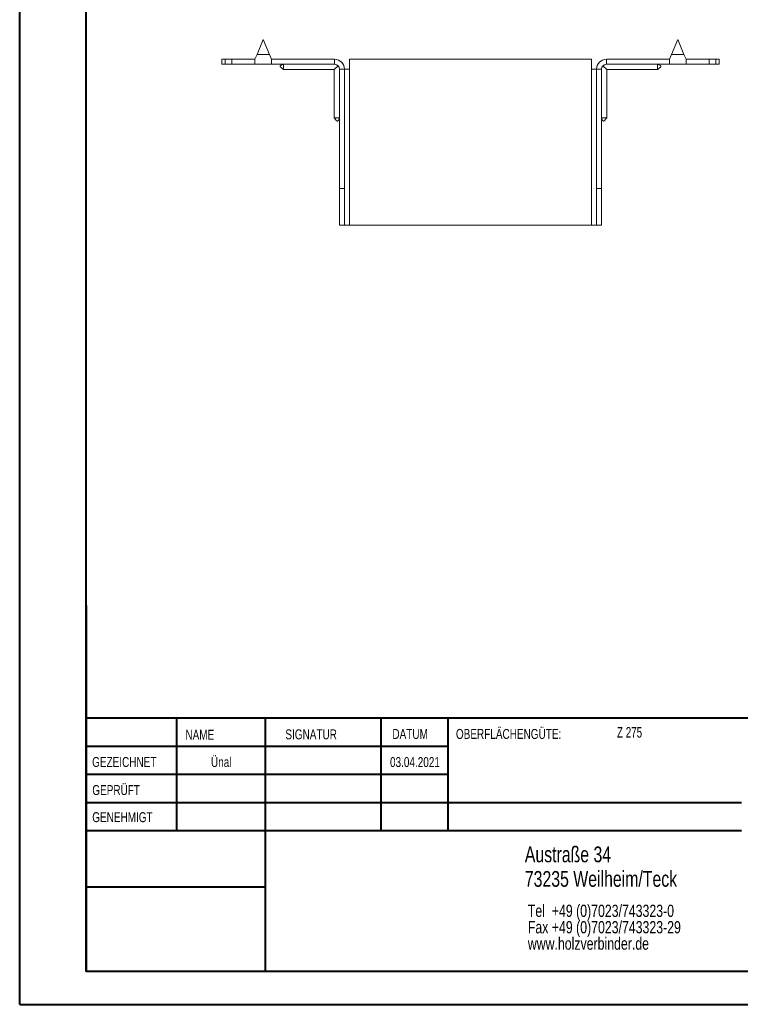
# Model space of a CAD drawing. Header units: millimetres. Extents: x 0 to 210, y 0 to 297.
# Tile 1 of 4: x 0 to 109, y 0 to 149. Entities that reach past the tile are written whole.
import ezdxf

# ---------------------------------------------------------------- set-up
doc = ezdxf.new("R2010")
doc.units = ezdxf.units.MM
doc.styles.add('SLDTEXTSTYLE0', font='TXT', dxfattribs={"width": 0.75})
doc.styles.add('SLDTEXTSTYLE2', font='TXT', dxfattribs={"width": 0.7})

# ---------------------------------------------------------------- blocks, each defined once
blk = doc.blocks.new('SW_NOTE_0')
at = {"color": 0, "linetype": 'Continuous', "lineweight": 0, "char_height": 1.8521, "attachment_point": 1, "style": 'SLDTEXTSTYLE0'}
for s, insert in [('Tel  +49 (0)7023/743323-0', (0, 2.39)), ('Fax +49 (0)7023/743323-29', (0, -0.08)), ('www.holzverbinder.de', (0, -2.55))]:
    blk.add_mtext(s, dxfattribs=dict(at, insert=insert))

msp = doc.modelspace()

# ---------------------------------------------------------------- linework, layer by layer
at = {"color": 7, "linetype": 'Continuous', "lineweight": 40}
for p, q in [((0.08, 0.21), (0.08, 297.21)), ((10.08, 5.21), (10.08, 292.21)), ((10.11, 60.37), (10.11, 5.12)), ((205.08, 43.37), (10.11, 43.37)), ((23.71, 43.37), (23.71, 26.37)), ((37.1, 43.37), (37.1, 5.12)), ((54.51, 43.37), (54.51, 26.37)), ((64.71, 26.37), (64.71, 43.37)), ((64.71, 39.1), (10.11, 39.1)), ((64.71, 34.87), (10.11, 34.87)), ((108.91, 30.62), (10.11, 30.62)), ((108.91, 26.37), (10.11, 26.37)), ((37.1, 17.87), (10.11, 17.87)), ((10.11, 13.71), (10.08, 13.71)), ((10.11, 9.46), (10.08, 9.46)), ((10.08, 5.21), (205.08, 5.21)), ((0.08, 0.21), (210.08, 0.21))]:
    msp.add_line(p, q, dxfattribs=at)
at = {"color": 7, "linetype": 'Continuous', "lineweight": 15}
for p, q in [((36.81, 145.74), (35.87, 143.49)), ((37.74, 143.49), (36.81, 145.74)), ((99.31, 145.74), (98.37, 143.49)), ((100.24, 143.49), (99.31, 145.74)), ((30.56, 142.74), (30.56, 141.99)), ((30.56, 142.74), (31.06, 142.74)), ((31.06, 142.74), (31.06, 141.99)), ((31.06, 142.74), (32.06, 142.74)), ((32.06, 141.99), (32.06, 142.74)), ((35.56, 142.74), (32.06, 142.74)), ((35.87, 143.49), (35.56, 142.74)), ((35.56, 142.74), (35.56, 141.99)), ((35.87, 143.49), (37.74, 143.49)), ((38.06, 142.74), (37.74, 143.49)), ((47.56, 142.74), (38.06, 142.74)), ((38.06, 141.99), (38.06, 142.74)), ((47.56, 141.99), (47.56, 142.74)), ((49.81, 141.24), (49.81, 142.74)), ((86.31, 142.74), (49.81, 142.74)), ((86.31, 142.74), (86.31, 141.24)), ((88.56, 141.99), (88.56, 142.74)), ((88.56, 142.74), (98.06, 142.74)), ((98.37, 143.49), (98.06, 142.74)), ((98.06, 142.74), (98.06, 141.99)), ((98.37, 143.49), (100.24, 143.49)), ((100.56, 142.74), (100.24, 143.49)), ((100.56, 142.74), (104.06, 142.74)), ((100.56, 141.99), (100.56, 142.74)), ((104.06, 141.99), (104.06, 142.74)), ((104.06, 142.74), (105.06, 142.74)), ((105.06, 141.99), (105.06, 142.74)), ((105.06, 142.74), (105.56, 142.74)), ((105.56, 141.99), (105.56, 142.74)), ((31.06, 141.99), (30.56, 141.99)), ((32.06, 141.99), (31.06, 141.99)), ((35.56, 141.99), (32.06, 141.99)), ((35.56, 141.99), (38.06, 141.99)), ((47.56, 141.99), (38.06, 141.99)), ((39.86, 141.19), (47.51, 141.19)), ((47.51, 141.19), (48.09, 141.77)), ((47.51, 141.19), (47.51, 133.93)), ((48.31, 141.24), (49.06, 141.24)), ((48.31, 123.24), (48.31, 141.24)), ((49.06, 123.24), (49.06, 141.24)), ((49.06, 141.24), (49.81, 141.24)), ((49.81, 117.74), (49.81, 141.24)), ((86.31, 141.24), (86.31, 117.74)), ((86.31, 141.24), (87.06, 141.24)), ((87.81, 141.24), (87.06, 141.24)), ((87.06, 123.24), (87.06, 141.24)), ((87.81, 123.24), (87.81, 141.24)), ((88.03, 141.77), (88.61, 141.19)), ((88.56, 141.99), (98.06, 141.99)), ((88.61, 141.19), (96.26, 141.19)), ((88.61, 133.93), (88.61, 141.19)), ((98.06, 141.99), (100.56, 141.99)), ((100.56, 141.99), (104.06, 141.99)), ((105.06, 141.99), (104.06, 141.99)), ((105.56, 141.99), (105.06, 141.99)), ((49.06, 123.24), (48.31, 123.24)), ((48.31, 117.74), (48.31, 123.24)), ((49.06, 117.74), (49.06, 123.24)), ((87.06, 123.24), (87.81, 123.24)), ((87.06, 117.74), (87.06, 123.24)), ((87.81, 117.74), (87.81, 123.24)), ((48.31, 117.74), (49.06, 117.74)), ((49.06, 117.74), (49.81, 117.74)), ((86.31, 117.74), (49.81, 117.74)), ((86.31, 117.74), (87.06, 117.74)), ((87.06, 117.74), (87.81, 117.74))]:
    msp.add_line(p, q, dxfattribs=at)
at = {"color": 7, "linetype": 'Continuous', "lineweight": 0}
for p, q in [((64.71, 39.12), (10.11, 39.12)), ((23.71, 5.21), (23.71, 5.12)), ((54.51, 5.21), (54.51, 5.12))]:
    msp.add_line(p, q, dxfattribs=at)
at = {"color": 7, "linetype": 'Continuous', "lineweight": 15}
for centre, radius, start, end in [((47.56, 141.24), 1.5, 0, 90), ((88.56, 141.24), 1.5, 90, 180), ((47.56, 141.24), 0.75, 0, 90), ((88.56, 141.24), 0.75, 90, 180)]:
    msp.add_arc(centre, radius, start, end, dxfattribs=at)
for points, knots in [([(39.86, 141.99), (39.74, 141.95), (39.57, 141.89), (39.4, 141.79), (39.36, 141.72), (39.35, 141.69), (39.35, 141.65), (39.37, 141.61), (39.44, 141.53), (39.61, 141.4), (39.76, 141.27), (39.86, 141.18)], [0, 0, 0, 0, 0.285501, 0.392615, 0.433608, 0.452355, 0.47104, 0.511905, 0.562272, 0.6953, 1, 1, 1, 1]), ([(39.86, 141.99), (39.86, 141.91), (39.86, 141.72), (39.86, 141.45), (39.86, 141.26), (39.86, 141.18), (39.86, 141.2), (39.86, 141.2)], [0, 0, 0, 0, 0.1769989, 0.4375318, 0.6980723, 0.958616, 1, 1, 1, 1]), ([(96.25, 141.18), (96.34, 141.26), (96.46, 141.37), (96.64, 141.5), (96.73, 141.59), (96.76, 141.65), (96.76, 141.69), (96.75, 141.72), (96.72, 141.77), (96.57, 141.89), (96.4, 141.95), (96.26, 141.99)], [0, 0, 0, 0, 0.256731, 0.386951, 0.489173, 0.528771, 0.547318, 0.566205, 0.608673, 0.662214, 1, 1, 1, 1]), ([(96.26, 141.99), (96.26, 141.91), (96.26, 141.72), (96.26, 141.45), (96.26, 141.26), (96.26, 141.18), (96.26, 141.2), (96.26, 141.2)], [0, 0, 0, 0, 0.176999, 0.437532, 0.698072, 0.958616, 1, 1, 1, 1]), ([(47.5, 133.93), (47.57, 133.85), (47.69, 133.72), (47.81, 133.54), (47.9, 133.45), (47.97, 133.43), (48, 133.43), (48.04, 133.43), (48.08, 133.46), (48.21, 133.61), (48.26, 133.78), (48.31, 133.93)], [0, 0, 0, 0, 0.256731, 0.386951, 0.489173, 0.528771, 0.547318, 0.566205, 0.608673, 0.662214, 1, 1, 1, 1]), ([(47.51, 133.93), (47.52, 133.93), (47.53, 133.93), (47.7, 133.93), (47.92, 133.93), (48.13, 133.93), (48.25, 133.93), (48.31, 133.93)], [0, 0, 0, 0, 0.217783, 0.478083, 0.738383, 0.867316, 1, 1, 1, 1]), ([(87.81, 133.93), (87.85, 133.81), (87.9, 133.64), (88.01, 133.48), (88.07, 133.43), (88.11, 133.43), (88.14, 133.43), (88.19, 133.44), (88.27, 133.51), (88.4, 133.68), (88.53, 133.83), (88.61, 133.93)], [0, 0, 0, 0, 0.285501, 0.392615, 0.433608, 0.452355, 0.47104, 0.511905, 0.562272, 0.6953, 1, 1, 1, 1]), ([(88.6, 133.93), (88.59, 133.93), (88.58, 133.93), (88.42, 133.93), (88.2, 133.93), (87.98, 133.93), (87.87, 133.93), (87.81, 133.93)], [0, 0, 0, 0, 0.217783, 0.478083, 0.738383, 0.867316, 1, 1, 1, 1])]:
    msp.add_open_spline(points, degree=3, knots=knots, dxfattribs=at)

# ---------------------------------------------------------------- block references
at = {"color": 7, "linetype": 'Continuous', "lineweight": 0}
msp.add_blockref('SW_NOTE_0', (76.7, 12.85), dxfattribs=at)

# ---------------------------------------------------------------- texts
for s, insert, char_height, attachment_point, style in [('NAME', (25.07, 41.62), 1.5, 1, 'SLDTEXTSTYLE0'), ('SIGNATUR', (40.14, 41.68), 1.5, 1, 'SLDTEXTSTYLE0'), ('DATUM', (56.28, 41.74), 1.5, 1, 'SLDTEXTSTYLE0'), ('OBERFLÄCHENGÜTE:', (65.86, 41.74), 1.5, 1, 'SLDTEXTSTYLE0'), ('Z 275', (90.14, 42.03), 1.587, 1, 'SLDTEXTSTYLE2'), ('GEZEICHNET', (11, 37.51), 1.5, 1, 'SLDTEXTSTYLE0'), ('Ünal', (30.47, 37.5), 1.499, 2, 'SLDTEXTSTYLE0'), ('03.04.2021', (59.68, 37.5), 1.499, 2, 'SLDTEXTSTYLE0'), ('GEPRÜFT', (11.03, 33.28), 1.5, 1, 'SLDTEXTSTYLE0'), ('GENEHMIGT', (11.02, 29.19), 1.5, 1, 'SLDTEXTSTYLE0'), ('Austraße 34', (76.25, 24.02), 2.3813, 1, 'SLDTEXTSTYLE0'), ('73235 Weilheim/Teck', (76.25, 20.32), 2.3813, 1, 'SLDTEXTSTYLE0')]:
    msp.add_mtext(s, dxfattribs=dict(at, insert=insert, char_height=char_height, attachment_point=attachment_point, style=style))

doc.saveas('drawing.dxf')
